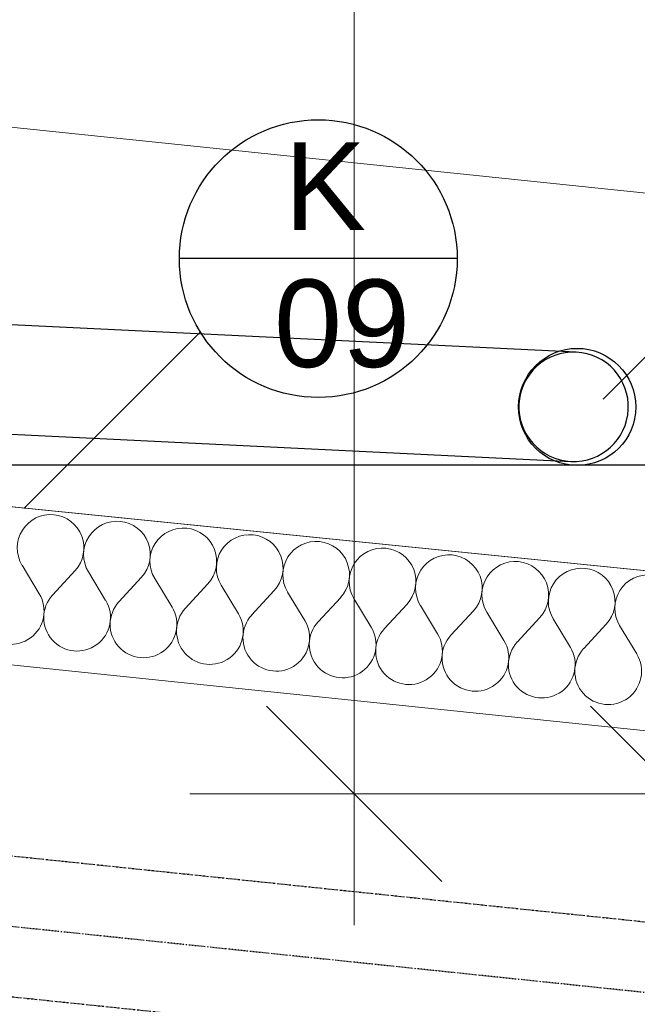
# Model space of a CAD drawing. Header units: millimetres. Extents: x -23738 to 4435, y -2716 to 20653.
# Tile 83 of 160: x -12343 to -11638, y 8799 to 9923. Entities that reach past the tile are written whole.
import ezdxf

# ---------------------------------------------------------------- set-up
doc = ezdxf.new("R2010")
doc.units = ezdxf.units.MM
doc.header["$MEASUREMENT"] = 0
for name, pattern in [('Wipeout_Contour', [1000, 0, -1000]), ('Čerchovaná M', [4.5, 2.5, -0.85, 0.3, -0.85]), ('Čerchovaná S', [3.5, 1.5, -0.85, 0.3, -0.85])]:
    doc.linetypes.add(name, pattern=pattern)
for name, color, linetype in [('9._POHLED ZÁPADNÍ_2_2D prvky - obecné', 7, 'Continuous'), ('9._POHLED ZÁPADNÍ_2_Kóty - SP', 7, 'Continuous'), ('9._POHLED ZÁPADNÍ_2_Nové_3D prvky fasada stavajici', 7, 'Continuous'), ('9._POHLED ZÁPADNÍ_2_Nové_Konstrukce - krov', 7, 'Continuous'), ('9._POHLED ZÁPADNÍ_2_Nové_Konstrukce - nosné', 7, 'Continuous'), ('9._POHLED ZÁPADNÍ_2_Nové_Popis', 7, 'Continuous'), ('9._POHLED ZÁPADNÍ_2_Nové_Výplně - Povrchové', 7, 'Continuous'), ('9._POHLED ZÁPADNÍ_2_Nové_Výplně – Řezové', 7, 'Continuous'), ('9._POHLED ZÁPADNÍ_2_Nové_VÝTAH VAR 1', 7, 'Continuous'), ('9._POHLED ZÁPADNÍ_2_Popis', 7, 'Continuous'), ('9._POHLED ZÁPADNÍ_2_VÝTAH VAR 1', 7, 'Continuous')]:
    doc.layers.add(name, color=color, linetype=linetype)
doc.styles.add('GENEROVANÝ_STYL_1', font='txt')

# ---------------------------------------------------------------- blocks, each defined once
blk = doc.blocks.new('*X20', base_point=(-24533.1, -6254.2))
at = {"layer": '9._POHLED ZÁPADNÍ_2_Nové_Výplně – Řezové', "color": 21, "linetype": 'Continuous', "lineweight": 20, "true_color": 0xffaaaa}
for p, q in [((-12320.5, 9267.5), (-12340.2, 9300.1)), ((-12305.4, 9266), (-12279.6, 9294)), ((-12244.7, 9259.9), (-12264.4, 9292.5)), ((-12229.6, 9258.3), (-12203.8, 9286.4)), ((-12168.9, 9252.2), (-12188.6, 9284.8)), ((-12153.8, 9250.7), (-12128, 9278.7)), ((-12093.1, 9244.6), (-12112.8, 9277.2)), ((-12078, 9243), (-12052.2, 9271.1)), ((-12017.3, 9236.9), (-12037, 9269.5)), ((-12002.1, 9235.4), (-11976.3, 9263.4)), ((-11941.5, 9229.3), (-11961.2, 9261.9)), ((-11926.3, 9227.7), (-11900.5, 9255.8)), ((-11865.7, 9221.6), (-11885.4, 9254.2)), ((-11850.5, 9220.1), (-11824.7, 9248.1)), ((-11789.9, 9214), (-11809.6, 9246.6)), ((-11774.7, 9212.4), (-11748.9, 9240.5)), ((-11714.1, 9206.3), (-11733.8, 9238.9)), ((-11698.9, 9204.8), (-11673.1, 9232.8)), ((-11638.3, 9198.7), (-11658, 9231.3))]:
    blk.add_line(p, q, dxfattribs=at)
for centre, start, end in [((-12307.6, 9319.8), 84.239, 211.1089), ((-12307.6, 9319.8), 317.3691, 84.239), ((-12231.8, 9312.2), 84.239, 211.1089), ((-12231.8, 9312.2), 317.3691, 84.239), ((-12156, 9304.5), 84.239, 211.1089), ((-12156, 9304.5), 317.3691, 84.239), ((-12080.2, 9296.9), 84.239, 211.1089), ((-12080.2, 9296.9), 317.3691, 84.239), ((-12004.4, 9289.2), 84.239, 211.1089), ((-12004.4, 9289.2), 317.3691, 84.239), ((-11928.6, 9281.6), 84.239, 211.1089), ((-11928.6, 9281.6), 317.3691, 84.239), ((-11852.8, 9273.9), 84.239, 211.1089), ((-11852.8, 9273.9), 317.3691, 84.239), ((-11777, 9266.3), 84.239, 211.1089), ((-11777, 9266.3), 317.3691, 84.239), ((-11701.1, 9258.6), 84.239, 211.1089), ((-11701.1, 9258.6), 317.3691, 84.239), ((-11625.3, 9251), 84.239, 211.1089), ((-12353.1, 9247.8), 137.3691, 31.1089), ((-12277.3, 9240.2), 137.3691, 31.1089), ((-12201.5, 9232.5), 137.3691, 31.1089), ((-12125.7, 9224.9), 137.3691, 31.1089), ((-12049.9, 9217.2), 137.3691, 31.1089), ((-11974.1, 9209.6), 137.3691, 31.1089), ((-11898.3, 9201.9), 137.3691, 31.1089), ((-11822.5, 9194.3), 137.3691, 31.1089), ((-11746.7, 9186.6), 137.3691, 31.1089), ((-11670.9, 9179), 137.3691, 31.1089)]:
    blk.add_arc(centre, 38.1, start, end, dxfattribs=at)

msp = doc.modelspace()

# ---------------------------------------------------------------- linework, layer by layer
at = {"layer": '9._POHLED ZÁPADNÍ_2_Nové_3D prvky fasada stavajici', "color": 1, "linetype": 'Continuous', "lineweight": 25}
for p, q in [((-11707.4, 9543.5), (-12952.6, 9603.8)), ((-11707.4, 9543.5), (-12952.6, 9603.8)), ((-12958.6, 9479), (-11713.4, 9418.7)), ((-12958.6, 9479), (-11713.4, 9418.7))]:
    msp.add_line(p, q, dxfattribs=at)
at = {"layer": '9._POHLED ZÁPADNÍ_2_Nové_3D prvky fasada stavajici', "color": 1, "linetype": 'Continuous', "lineweight": 25, "flags": 128}
msp.add_lwpolyline([(-11713.4, 9418.7, 1), (-11707.4, 9543.5, 1)], format="xyb", close=True, dxfattribs=at)
msp.add_lwpolyline([(-11713.4, 9418.7, 1), (-11707.4, 9543.5, 1)], format="xyb", close=True, dxfattribs=at)
msp.add_lwpolyline([(-11713.4, 9418.7, 1), (-11707.4, 9543.5, 1)], format="xyb", close=True, dxfattribs=at)
at = {"layer": '9._POHLED ZÁPADNÍ_2_Nové_VÝTAH VAR 1', "color": 1, "linetype": 'Continuous', "lineweight": 25}
msp.add_line((-12842.4, 9414.7), (-11131.4, 9414.7), dxfattribs=at)

# ---------------------------------------------------------------- wipeouts: each hides what was drawn before it
at = {"color": 254, "linetype": 'Wipeout_Contour', "lineweight": 0, "ltscale": 60244.559125}
msp.add_wipeout([(-12642.6, 9234.9), (-11148.4, 9084.2), (-11132.3, 9243.4), (-12626.6, 9394.1)], dxfattribs=at).dxf.layer = '9._POHLED ZÁPADNÍ_2_Nové_Výplně - Povrchové'

# ---------------------------------------------------------------- next in the draw order: linework, layer by layer
at = {"layer": '9._POHLED ZÁPADNÍ_2_Nové_Konstrukce - nosné', "color": 1, "linetype": 'Continuous', "lineweight": 25, "flags": 128}
for points in [[(-11132.3, 9243.4), (-12626.6, 9394.1)], [(-12642.6, 9234.9), (-11148.4, 9084.2)]]:
    msp.add_lwpolyline(points, dxfattribs=at)

# ---------------------------------------------------------------- next in the draw order: wipeouts: each hides what was drawn before it
at = {"color": 254, "linetype": 'Wipeout_Contour', "lineweight": 0, "ltscale": 64672.322899}
msp.add_wipeout([(-10946.7, 9064.8), (-15713.3, 9547.8), (-15763.7, 9050.3), (-10944.6, 8562.1)], dxfattribs=at).dxf.layer = '9._POHLED ZÁPADNÍ_2_Nové_Výplně - Povrchové'

# ---------------------------------------------------------------- next in the draw order: linework, layer by layer
at = {"layer": '9._POHLED ZÁPADNÍ_2_Kóty - SP', "color": 154, "linetype": 'Continuous', "lineweight": 13}
for p, q in [((-11660.9, 9039), (-12148.4, 9039)), ((-11960.9, 8889), (-11960.9, 9039)), ((-11291.1, 9039), (-11778.6, 9039))]:
    msp.add_line(p, q, dxfattribs=at)
at = {"layer": '9._POHLED ZÁPADNÍ_2_Nové_Konstrukce - nosné', "color": 1, "linetype": 'Continuous', "lineweight": 25, "flags": 128}
msp.add_lwpolyline([(-10946.7, 9064.8), (-15713.3, 9547.8)], dxfattribs=at)

# ---------------------------------------------------------------- next in the draw order: wipeouts: each hides what was drawn before it
at = {"color": 254, "linetype": 'Wipeout_Contour', "lineweight": 0, "ltscale": 74181.028328}
msp.add_wipeout([(-20313.5, 10008.8), (-11130.9, 9082.4), (-11114.9, 9241.6), (-20310.7, 10169.4)], dxfattribs=at).dxf.layer = '9._POHLED ZÁPADNÍ_2_Nové_Výplně – Řezové'

# ---------------------------------------------------------------- next in the draw order: linework, layer by layer
at = {"layer": '9._POHLED ZÁPADNÍ_2_2D prvky - obecné', "color": 7, "linetype": 'Continuous', "lineweight": 13}
msp.add_line((-20313.4, 10013.9), (-11031.8, 9049.1), dxfattribs=at)
at = {"layer": '9._POHLED ZÁPADNÍ_2_Kóty - SP', "color": 154, "linetype": 'Continuous', "lineweight": 13}
for p, q in [((-11960.9, 9039), (-11960.9, 18817.6)), ((-15650.2, 10143.7), (-10883.3, 9647.5)), ((-12060.9, 9139), (-11860.9, 8939)), ((-11691.1, 9139), (-11491.1, 8939))]:
    msp.add_line(p, q, dxfattribs=at)
at = {"layer": '9._POHLED ZÁPADNÍ_2_Nové_Konstrukce - krov', "color": 1, "linetype": 'Čerchovaná M', "lineweight": 25}
for p, q in [((-15661, 9312.9), (-478.6, 7731.1)), ((-15677.6, 9153.7), (-495.2, 7572))]:
    msp.add_line(p, q, dxfattribs=at)
at = {"layer": '9._POHLED ZÁPADNÍ_2_Nové_Konstrukce - krov', "color": 1, "linetype": 'Čerchovaná S', "lineweight": 25}
msp.add_line((-15669.3, 9233.3), (-486.9, 7651.6), dxfattribs=at)
at = {"layer": '9._POHLED ZÁPADNÍ_2_Nové_Popis', "color": 1, "linetype": 'Continuous', "lineweight": 25}
for p, q in [((-11475.1, 9691.3), (-11676.8, 9489.7)), ((-11843.3, 9650.3), (-12160.4, 9650.3)), ((-12136.5, 9566.6), (-12338.2, 9365))]:
    msp.add_line(p, q, dxfattribs=at)
msp.add_circle((-12001.9, 9650.3), 158.6, dxfattribs=at)
at = {"layer": '9._POHLED ZÁPADNÍ_2_Nové_VÝTAH VAR 1', "color": 1, "linetype": 'Continuous', "lineweight": 25}
msp.add_circle((-11706.3, 9480.9), 66.9, dxfattribs=at)

# ---------------------------------------------------------------- next in the draw order: block references
at = {"layer": '9._POHLED ZÁPADNÍ_2_VÝTAH VAR 1', "color": 9, "linetype": 'Continuous', "lineweight": 13}
msp.add_blockref('*X20', (-24533.1, -6254.2), dxfattribs=at)

# ---------------------------------------------------------------- next in the draw order: texts
at = {"layer": '9._POHLED ZÁPADNÍ_2_Popis', "color": 1, "linetype": 'Continuous', "lineweight": 25, "insert": (-11994.2, 9654.1), "char_height": 100, "attachment_point": 5, "line_spacing_factor": 0.940294, "style": 'GENEROVANÝ_STYL_1'}
msp.add_mtext('\\A1;{\\pqc;\\fArial|b0|i0|c238|p38;K\\P\\pqc;\\fArial|b0|i0|c238|p38; 0\\fArial|b0|i0|c238|p38;9}', dxfattribs=at)

doc.saveas('drawing.dxf')
